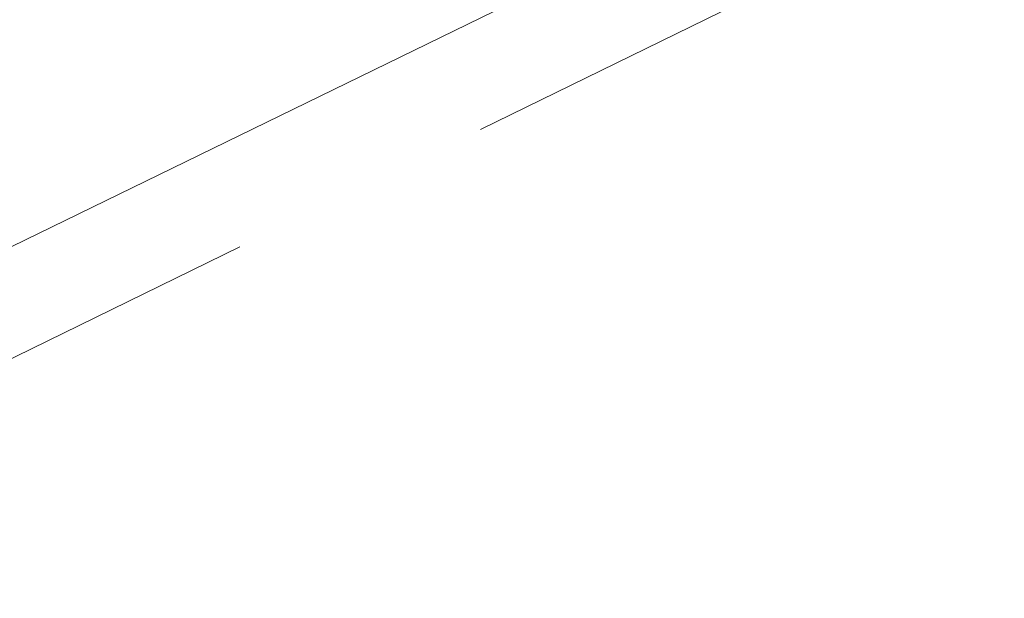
# Model space of a CAD drawing. Extents: x 6414462 to 20492237, y 5756825 to 17376351.
# Tile 65 of 127: x 6497760.464 to 6497761.053, y 5809740.914 to 5809741.26. Entities that reach past the tile are written whole.
import ezdxf

# ---------------------------------------------------------------- set-up
doc = ezdxf.new("R2010")
doc.units = 0
doc.linetypes.add('__FK_przerywana', pattern=[0.32004, 0.16002, -0.16002])
doc.layers.add('A-DETL-MBND', color=7, linetype='Continuous', lineweight=5)
doc.layers.add('A-GLAZ', color=7, linetype='Continuous', lineweight=5)

# ---------------------------------------------------------------- blocks, each defined once
blk = doc.blocks.new('Windows_S9000-Double-Vent-Window-with-Sashbars - O3 Windows_S9000-Double-Vent-Window-with-Sashbars 2-9090698-__-00_00 Przyziemie PB')
at = {"layer": 'A-GLAZ'}
blk.add_line((69.0000000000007, 23.39999999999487), (-68.99999999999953, 23.39999999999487), dxfattribs=at)

msp = doc.modelspace()

# ---------------------------------------------------------------- linework, layer by layer
at = {"layer": 'A-DETL-MBND', "linetype": '__FK_przerywana'}
msp.add_line((6497758.151603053, 5809739.930464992, 0.09999999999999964), (6497762.133960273, 5809741.875575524, 0.09999999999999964), dxfattribs=at)

# ---------------------------------------------------------------- block references
at = {"layer": 'A-GLAZ', "xscale": 0.01, "yscale": 0.01, "zscale": 0.01, "rotation": 206.0323615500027}
msp.add_blockref('Windows_S9000-Double-Vent-Window-with-Sashbars - O3 Windows_S9000-Double-Vent-Window-with-Sashbars 2-9090698-__-00_00 Przyziemie PB', (6497760.244677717, 5809741.279984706, 0.09999999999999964), dxfattribs=at)

doc.saveas('drawing.dxf')
